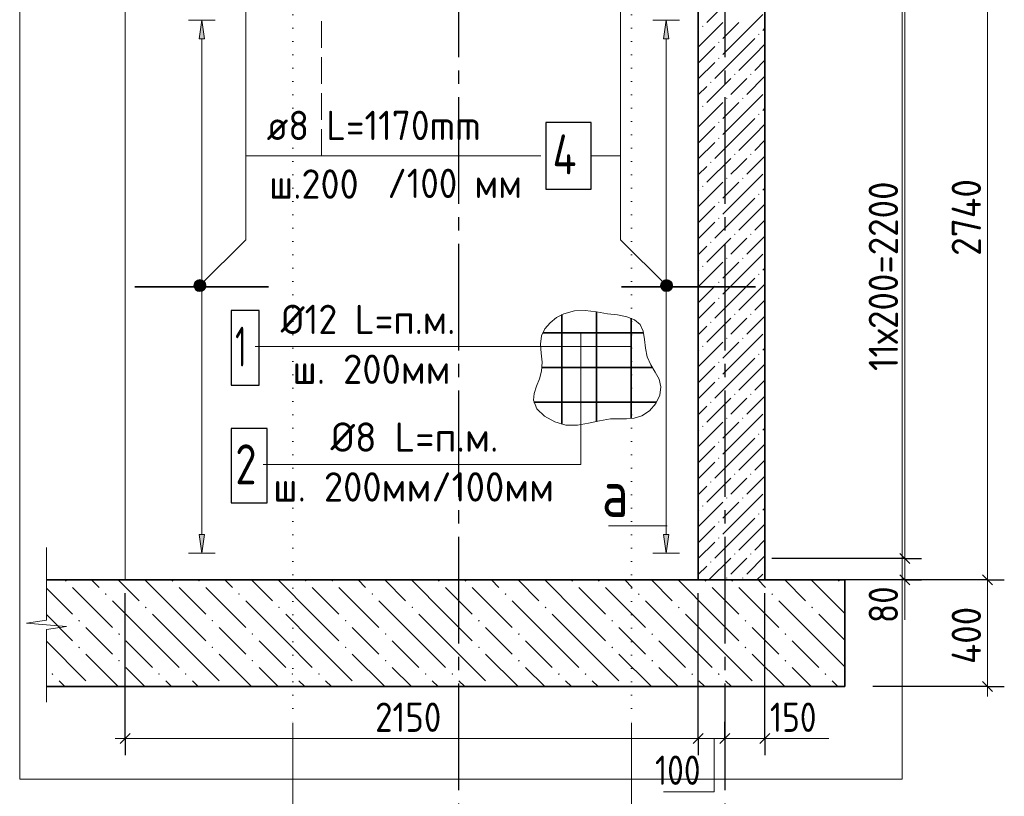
# Model space of a CAD drawing. Header units: millimetres. Extents: x 0 to 50400, y 0 to 35640.
# Tile 5 of 21: x 15826 to 24691, y 6725 to 13719. Entities that reach past the tile are written whole.
import ezdxf

# ---------------------------------------------------------------- set-up
doc = ezdxf.new("R2010")
doc.units = ezdxf.units.MM
for name, pattern in [('______2', [324, 240, -84]), ('______5', [1320, 960, -120, 120, -120]), ('______9', [120, 0, -120])]:
    doc.linetypes.add(name, pattern=pattern)
for name, color, linetype, lineweight in [('Standard', 7, 'Continuous', 25), ('ЖБ Плита Фундамента верхний уровень', 7, 'Continuous', 35), ('ЖБ Стена верхний уровень', 7, 'Continuous', 35), ('Позиционная метка линия выноска', 7, 'Continuous', 13), ('Позиционная метка номер позиции', 7, 'Continuous', 13), ('Примечания', 7, 'Continuous', 13), ('Размерная линия_ общее', 7, 'Continuous', 13), ('Сечения символ', 7, 'Continuous', 25)]:
    doc.layers.add(name, color=color, linetype=linetype, lineweight=lineweight)
doc.layers.add('Оси', color=7, linetype='______5', true_color=0x656565)
doc.layers.add('Стена обрамление П-обр.', color=7, linetype='Continuous', true_color=0xa0a0a0)
doc.layers.add('Размерная выноска', color=7, linetype='Continuous')
doc.styles.add('ISOCPEUR', font='txt')

msp = doc.modelspace()

# ---------------------------------------------------------------- hatches: boundary and pattern name
at = {"layer": 'ЖБ Плита Фундамента верхний уровень', "linetype": 'Continuous', "lineweight": 18, "transparency": 33554687}
for points in [[(16233, 8666.4), (16240.2, 8673.5), (16241.4, 8673.5), (16248.6, 8666.4), (16240.8, 8658.6)], [(17193, 8666.4), (17200.2, 8673.5), (17201.4, 8673.5), (17208.6, 8666.4), (17200.8, 8658.6)], [(17433, 8666.4), (17440.2, 8673.5), (17441.4, 8673.5), (17448.6, 8666.4), (17440.8, 8658.6)], [(18393, 8666.4), (18400.2, 8673.5), (18401.4, 8673.5), (18408.6, 8666.4), (18400.8, 8658.6)], [(18633, 8666.4), (18640.2, 8673.5), (18641.4, 8673.5), (18648.6, 8666.4), (18640.8, 8658.6)], [(19593, 8666.4), (19600.2, 8673.5), (19601.4, 8673.5), (19608.6, 8666.4), (19600.8, 8658.6)], [(19833, 8666.4), (19840.2, 8673.5), (19841.4, 8673.5), (19848.6, 8666.4), (19840.8, 8658.6)], [(20793, 8666.4), (20800.2, 8673.5), (20801.4, 8673.5), (20808.6, 8666.4), (20800.8, 8658.6)], [(21033, 8666.4), (21040.2, 8673.5), (21041.4, 8673.5), (21048.6, 8666.4), (21040.8, 8658.6)], [(21993, 8666.4), (22000.2, 8673.5), (22001.4, 8673.5), (22008.6, 8666.4), (22000.8, 8658.6)], [(22233, 8666.4), (22240.2, 8673.5), (22241.4, 8673.5), (22248.6, 8666.4), (22240.8, 8658.6)], [(23193, 8666.4), (23200.2, 8673.5), (23201.4, 8673.5), (23208.6, 8666.4), (23200.8, 8658.6)], [(16593, 8546.4), (16600.8, 8554.2), (16608.6, 8546.4), (16600.8, 8538.6)], [(17793, 8546.4), (17800.8, 8554.2), (17808.6, 8546.4), (17800.8, 8538.6)], [(18993, 8546.4), (19000.8, 8554.2), (19008.6, 8546.4), (19000.8, 8538.6)], [(20193, 8546.4), (20200.8, 8554.2), (20208.6, 8546.4), (20200.8, 8538.6)], [(21393, 8546.4), (21400.8, 8554.2), (21408.6, 8546.4), (21400.8, 8538.6)], [(22593, 8546.4), (22600.8, 8554.2), (22608.6, 8546.4), (22600.8, 8538.6)], [(16953, 8426.4), (16960.8, 8434.2), (16968.6, 8426.4), (16960.8, 8418.6)], [(18153, 8426.4), (18160.8, 8434.2), (18168.6, 8426.4), (18160.8, 8418.6)], [(19353, 8426.4), (19360.8, 8434.2), (19368.6, 8426.4), (19360.8, 8418.6)], [(20553, 8426.4), (20560.8, 8434.2), (20568.6, 8426.4), (20560.8, 8418.6)], [(21753, 8426.4), (21760.8, 8434.2), (21768.6, 8426.4), (21760.8, 8418.6)], [(22953, 8426.4), (22960.8, 8434.2), (22968.6, 8426.4), (22960.8, 8418.6)], [(16353, 8306.4), (16360.8, 8314.2), (16368.6, 8306.4), (16360.8, 8298.6)], [(17553, 8306.4), (17560.8, 8314.2), (17568.6, 8306.4), (17560.8, 8298.6)], [(18753, 8306.4), (18760.8, 8314.2), (18768.6, 8306.4), (18760.8, 8298.6)], [(19953, 8306.4), (19960.8, 8314.2), (19968.6, 8306.4), (19960.8, 8298.6)], [(21153, 8306.4), (21160.8, 8314.2), (21168.6, 8306.4), (21160.8, 8298.6)], [(22353, 8306.4), (22360.8, 8314.2), (22368.6, 8306.4), (22360.8, 8298.6)], [(16713, 8186.4), (16720.8, 8194.2), (16728.6, 8186.4), (16720.8, 8178.6)], [(17913, 8186.4), (17920.8, 8194.2), (17928.6, 8186.4), (17920.8, 8178.6)], [(19113, 8186.4), (19120.8, 8194.2), (19128.6, 8186.4), (19120.8, 8178.6)], [(20313, 8186.4), (20320.8, 8194.2), (20328.6, 8186.4), (20320.8, 8178.6)], [(21513, 8186.4), (21520.8, 8194.2), (21528.6, 8186.4), (21520.8, 8178.6)], [(22713, 8186.4), (22720.8, 8194.2), (22728.6, 8186.4), (22720.8, 8178.6)], [(16353, 8066.4), (16360.8, 8074.2), (16368.6, 8066.4), (16360.8, 8058.6)], [(17553, 8066.4), (17560.8, 8074.2), (17568.6, 8066.4), (17560.8, 8058.6)], [(18753, 8066.4), (18760.8, 8074.2), (18768.6, 8066.4), (18760.8, 8058.6)], [(19953, 8066.4), (19960.8, 8074.2), (19968.6, 8066.4), (19960.8, 8058.6)], [(21153, 8066.4), (21160.8, 8074.2), (21168.6, 8066.4), (21160.8, 8058.6)], [(22353, 8066.4), (22360.8, 8074.2), (22368.6, 8066.4), (22360.8, 8058.6)], [(16713, 7946.4), (16720.8, 7954.2), (16728.6, 7946.4), (16720.8, 7938.6)], [(17913, 7946.4), (17920.8, 7954.2), (17928.6, 7946.4), (17920.8, 7938.6)], [(19113, 7946.4), (19120.8, 7954.2), (19128.6, 7946.4), (19120.8, 7938.6)], [(20313, 7946.4), (20320.8, 7954.2), (20328.6, 7946.4), (20320.8, 7938.6)], [(21513, 7946.4), (21520.8, 7954.2), (21528.6, 7946.4), (21520.8, 7938.6)], [(22713, 7946.4), (22720.8, 7954.2), (22728.6, 7946.4), (22720.8, 7938.6)], [(16113, 7826.4), (16120.8, 7834.2), (16128.6, 7826.4), (16120.8, 7818.6)], [(17073, 7826.4), (17080.8, 7834.2), (17088.6, 7826.4), (17080.8, 7818.6)], [(17313, 7826.4), (17320.8, 7834.2), (17328.6, 7826.4), (17320.8, 7818.6)], [(18273, 7826.4), (18280.8, 7834.2), (18288.6, 7826.4), (18280.8, 7818.6)], [(18513, 7826.4), (18520.8, 7834.2), (18528.6, 7826.4), (18520.8, 7818.6)], [(19473, 7826.4), (19480.8, 7834.2), (19488.6, 7826.4), (19480.8, 7818.6)], [(19713, 7826.4), (19720.8, 7834.2), (19728.6, 7826.4), (19720.8, 7818.6)], [(20673, 7826.4), (20680.8, 7834.2), (20688.6, 7826.4), (20680.8, 7818.6)], [(20913, 7826.4), (20920.8, 7834.2), (20928.6, 7826.4), (20920.8, 7818.6)], [(21873, 7826.4), (21880.8, 7834.2), (21888.6, 7826.4), (21880.8, 7818.6)], [(22113, 7826.4), (22120.8, 7834.2), (22128.6, 7826.4), (22120.8, 7818.6)], [(23073, 7826.4), (23080.8, 7834.2), (23088.6, 7826.4), (23080.8, 7818.6)], [(16480.2, 7713.5), (16480.8, 7714.2), (16481.4, 7713.5)], [(17680.2, 7713.5), (17680.8, 7714.2), (17681.4, 7713.5)], [(18880.2, 7713.5), (18880.8, 7714.2), (18881.4, 7713.5)], [(20080.2, 7713.5), (20080.8, 7714.2), (20081.4, 7713.5)], [(21280.2, 7713.5), (21280.8, 7714.2), (21281.4, 7713.5)], [(22480.2, 7713.5), (22480.8, 7714.2), (22481.4, 7713.5)]]:
    msp.add_hatch(color=7, dxfattribs=at).paths.add_polyline_path(points, flags=16)
at = {"layer": 'ЖБ Стена верхний уровень', "linetype": 'Continuous', "lineweight": 18, "transparency": 33554687}
for points in [[(21970.8, 13658.4), (21976.8, 13664.4), (21982.8, 13658.4), (21976.8, 13652.4)], [(22474.8, 13586.4), (22480.8, 13592.4), (22486.8, 13586.4), (22480.8, 13580.4)], [(22114.8, 13514.4), (22120.8, 13520.4), (22126.8, 13514.4), (22120.8, 13508.4)], [(22114.8, 13370.4), (22120.8, 13376.4), (22126.8, 13370.4), (22120.8, 13364.4)], [(22258.8, 13226.4), (22264.8, 13232.4), (22270.8, 13226.4), (22264.8, 13220.4)], [(22402.8, 13226.4), (22408.8, 13232.4), (22414.8, 13226.4), (22408.8, 13220.4)], [(22042.8, 13154.4), (22048.8, 13160.4), (22054.8, 13154.4), (22048.8, 13148.4)], [(21970.8, 12938.4), (21976.8, 12944.4), (21982.8, 12938.4), (21976.8, 12932.4)], [(22186.8, 13010.4), (22192.8, 13016.4), (22198.8, 13010.4), (22192.8, 13004.4)], [(22330.8, 13010.4), (22336.8, 13016.4), (22342.8, 13010.4), (22336.8, 13004.4)], [(22474.8, 12866.4), (22480.8, 12872.4), (22486.8, 12866.4), (22480.8, 12860.4)], [(22114.8, 12794.4), (22120.8, 12800.4), (22126.8, 12794.4), (22120.8, 12788.4)], [(22114.8, 12650.4), (22120.8, 12656.4), (22126.8, 12650.4), (22120.8, 12644.4)], [(22258.8, 12506.4), (22264.8, 12512.4), (22270.8, 12506.4), (22264.8, 12500.4)], [(22402.8, 12506.4), (22408.8, 12512.4), (22414.8, 12506.4), (22408.8, 12500.4)], [(22042.8, 12434.4), (22048.8, 12440.4), (22054.8, 12434.4), (22048.8, 12428.4)], [(22186.8, 12290.4), (22192.8, 12296.4), (22198.8, 12290.4), (22192.8, 12284.4)], [(22330.8, 12290.4), (22336.8, 12296.4), (22342.8, 12290.4), (22336.8, 12284.4)], [(21970.8, 12218.4), (21976.8, 12224.4), (21982.8, 12218.4), (21976.8, 12212.4)], [(22474.8, 12146.4), (22480.8, 12152.4), (22486.8, 12146.4), (22480.8, 12140.4)], [(22114.8, 12074.4), (22120.8, 12080.4), (22126.8, 12074.4), (22120.8, 12068.4)], [(22114.8, 11930.4), (22120.8, 11936.4), (22126.8, 11930.4), (22120.8, 11924.4)], [(22258.8, 11786.4), (22264.8, 11792.4), (22270.8, 11786.4), (22264.8, 11780.4)], [(22402.8, 11786.4), (22408.8, 11792.4), (22414.8, 11786.4), (22408.8, 11780.4)], [(22042.8, 11714.4), (22048.8, 11720.4), (22054.8, 11714.4), (22048.8, 11708.4)], [(22186.8, 11570.4), (22192.8, 11576.4), (22198.8, 11570.4), (22192.8, 11564.4)], [(22330.8, 11570.4), (22336.8, 11576.4), (22342.8, 11570.4), (22336.8, 11564.4)], [(21970.8, 11498.4), (21976.8, 11504.4), (21982.8, 11498.4), (21976.8, 11492.4)], [(22114.8, 11354.4), (22120.8, 11360.4), (22126.8, 11354.4), (22120.8, 11348.4)], [(22474.8, 11426.4), (22480.8, 11432.4), (22486.8, 11426.4), (22480.8, 11420.4)], [(22114.8, 11210.4), (22120.8, 11216.4), (22126.8, 11210.4), (22120.8, 11204.4)], [(22042.8, 10994.4), (22048.8, 11000.4), (22054.8, 10994.4), (22048.8, 10988.4)], [(22258.8, 11066.4), (22264.8, 11072.4), (22270.8, 11066.4), (22264.8, 11060.4)], [(22402.8, 11066.4), (22408.8, 11072.4), (22414.8, 11066.4), (22408.8, 11060.4)], [(22186.8, 10850.4), (22192.8, 10856.4), (22198.8, 10850.4), (22192.8, 10844.4)], [(22330.8, 10850.4), (22336.8, 10856.4), (22342.8, 10850.4), (22336.8, 10844.4)], [(21970.8, 10778.4), (21976.8, 10784.4), (21982.8, 10778.4), (21976.8, 10772.4)], [(22114.8, 10634.4), (22120.8, 10640.4), (22126.8, 10634.4), (22120.8, 10628.4)], [(22474.8, 10706.4), (22480.8, 10712.4), (22486.8, 10706.4), (22480.8, 10700.4)], [(22114.8, 10490.4), (22120.8, 10496.4), (22126.8, 10490.4), (22120.8, 10484.4)], [(22258.8, 10346.4), (22264.8, 10352.4), (22270.8, 10346.4), (22264.8, 10340.4)], [(22402.8, 10346.4), (22408.8, 10352.4), (22414.8, 10346.4), (22408.8, 10340.4)], [(22042.8, 10274.4), (22048.8, 10280.4), (22054.8, 10274.4), (22048.8, 10268.4)], [(22186.8, 10130.4), (22192.8, 10136.4), (22198.8, 10130.4), (22192.8, 10124.4)], [(22330.8, 10130.4), (22336.8, 10136.4), (22342.8, 10130.4), (22336.8, 10124.4)], [(21970.8, 10058.4), (21976.8, 10064.4), (21982.8, 10058.4), (21976.8, 10052.4)], [(22474.8, 9986.4), (22480.8, 9992.4), (22486.8, 9986.4), (22480.8, 9980.4)], [(22114.8, 9914.4), (22120.8, 9920.4), (22126.8, 9914.4), (22120.8, 9908.4)], [(22114.8, 9770.4), (22120.8, 9776.4), (22126.8, 9770.4), (22120.8, 9764.4)], [(22258.8, 9626.4), (22264.8, 9632.4), (22270.8, 9626.4), (22264.8, 9620.4)], [(22402.8, 9626.4), (22408.8, 9632.4), (22414.8, 9626.4), (22408.8, 9620.4)], [(22042.8, 9554.4), (22048.8, 9560.4), (22054.8, 9554.4), (22048.8, 9548.4)], [(22186.8, 9410.4), (22192.8, 9416.4), (22198.8, 9410.4), (22192.8, 9404.4)], [(22330.8, 9410.4), (22336.8, 9416.4), (22342.8, 9410.4), (22336.8, 9404.4)], [(21970.8, 9338.4), (21976.8, 9344.4), (21982.8, 9338.4), (21976.8, 9332.4)], [(22474.8, 9266.4), (22480.8, 9272.4), (22486.8, 9266.4), (22480.8, 9260.4)], [(22114.8, 9194.4), (22120.8, 9200.4), (22126.8, 9194.4), (22120.8, 9188.4)], [(22114.8, 9050.4), (22120.8, 9056.4), (22126.8, 9050.4), (22120.8, 9044.4)], [(22258.8, 8906.4), (22264.8, 8912.4), (22270.8, 8906.4), (22264.8, 8900.4)], [(22402.8, 8906.4), (22408.8, 8912.4), (22414.8, 8906.4), (22408.8, 8900.4)], [(22042.8, 8834.4), (22048.8, 8840.4), (22054.8, 8834.4), (22048.8, 8828.4)], [(22186.8, 8690.4), (22192.8, 8696.4), (22198.8, 8690.4), (22192.8, 8684.4)], [(22330.8, 8690.4), (22336.8, 8696.4), (22342.8, 8690.4), (22336.8, 8684.4)]]:
    msp.add_hatch(color=7, dxfattribs=at).paths.add_polyline_path(points, flags=16)
at = {"layer": 'Позиционная метка линия выноска', "linetype": 'Continuous', "lineweight": 13, "transparency": 33554687}
for points in [[(17486.4, 11285.7), (17410, 11362), (17396.2, 11337.6)], [(17500.1, 11310.1), (17434.4, 11375.8), (17410, 11362)], [(17500.1, 11310.1), (17410, 11362), (17486.4, 11285.7)], [(17500.1, 11337.6), (17461.9, 11375.8), (17434.4, 11375.8)], [(17500.1, 11337.6), (17434.4, 11375.8), (17500.1, 11310.1)], [(17461.9, 11375.8), (17500.1, 11337.6), (17486.4, 11362)], [(21599.1, 11337.6), (21637.3, 11375.8), (21612.8, 11362)], [(21637.3, 11375.8), (21599.1, 11337.6), (21599.1, 11310.1)], [(21637.3, 11375.8), (21599.1, 11310.1), (21664.8, 11375.8)], [(21664.8, 11375.8), (21599.1, 11310.1), (21612.8, 11285.7)], [(21664.8, 11375.8), (21612.8, 11285.7), (21689.2, 11362)], [(21689.2, 11362), (21612.8, 11285.7), (21637.3, 11271.9)], [(21689.2, 11362), (21637.3, 11271.9), (21702.9, 11337.6)], [(17486.4, 11285.7), (17396.2, 11337.6), (17461.9, 11271.9)], [(17461.9, 11271.9), (17396.2, 11337.6), (17396.2, 11310.1)], [(17461.9, 11271.9), (17396.2, 11310.1), (17434.4, 11271.9)], [(17434.4, 11271.9), (17396.2, 11310.1), (17410, 11285.7)], [(21702.9, 11337.6), (21637.3, 11271.9), (21664.8, 11271.9)], [(21702.9, 11337.6), (21664.8, 11271.9), (21702.9, 11310.1)], [(21702.9, 11310.1), (21664.8, 11271.9), (21689.2, 11285.7)]]:
    msp.add_hatch(color=7, dxfattribs=at).paths.add_polyline_path(points)
at = {"layer": 'Стена обрамление П-обр.', "linetype": 'Continuous', "lineweight": 13, "transparency": 33554687}
for points in [[(17488.7, 13545.5), (17464.7, 13713.5), (17440.7, 13545.5)], [(21670.9, 13545.5), (21646.9, 13713.5), (21622.9, 13545.5)]]:
    msp.add_hatch(color=7, dxfattribs=at).paths.add_polyline_path(points)
for points in [[(17488.7, 9081.5), (17464.7, 8913.5), (17440.7, 9081.5)], [(21670.9, 9081.5), (21646.9, 8913.5), (21622.9, 9081.5)]]:
    msp.add_hatch(color=7, dxfattribs=at).paths.add_polyline_path(points, flags=16)

# ---------------------------------------------------------------- linework, layer by layer
at = {"layer": 'Standard', "color": 7, "linetype": 'Continuous', "lineweight": 13, "transparency": 33554687}
for p, q in [((23794.2, 14145.5), (23794.2, 8865.5)), ((16066, 8965.2), (16066, 8311)), ((23794.2, 8865.5), (23794.2, 8673.5)), ((23794.2, 8673.5), (23794.2, 8583.5)), ((16066, 8311), (15886, 8283.1)), ((15886, 8283.1), (16246, 8255.3)), ((16246, 8255.3), (16066, 8227.5)), ((16066, 8227.5), (16066, 7573.2)), ((16066, 7573.2), (16066, 7573.2)), ((16775.9, 7245.5), (16685.9, 7245.5)), ((21935.9, 7245.5), (22175.9, 7245.5)), ((22175.9, 7245.5), (22535.9, 7245.5)), ((22535.9, 7245.5), (22625.9, 7245.5))]:
    msp.add_line(p, q, dxfattribs=at)
at = {"layer": 'Standard', "color": 7, "linetype": 'Continuous', "lineweight": -3, "transparency": 33554687}
for p, q in [((23794.2, 8865.5), (23644.2, 8865.5)), ((23794.2, 8865.5), (23944.2, 8865.5)), ((23794.2, 8673.5), (23644.2, 8673.5)), ((23794.2, 8673.5), (23944.2, 8673.5)), ((16775.9, 7245.5), (16775.9, 8553.5)), ((16775.9, 7245.5), (16775.9, 7395.5)), ((21935.9, 7245.5), (21935.9, 7395.5)), ((22175.9, 7245.5), (22175.9, 7395.5)), ((22535.9, 7245.5), (22535.9, 7395.5)), ((16775.9, 7245.5), (16775.9, 7095.5)), ((21935.9, 7245.5), (21935.9, 7095.5)), ((22175.9, 7245.5), (22175.9, 7095.5)), ((22175.9, 7245.5), (22175.9, 7121.1)), ((22535.9, 7245.5), (22535.9, 7095.5))]:
    msp.add_line(p, q, dxfattribs=at)
at = {"layer": 'Standard', "color": 7, "linetype": 'Continuous', "lineweight": 25, "transparency": 33554687}
for p, q in [((23749.2, 8910.5), (23839.2, 8820.5)), ((23749.2, 8718.5), (23839.2, 8628.5)), ((16730.9, 7200.5), (16820.9, 7290.5)), ((21890.9, 7200.5), (21980.9, 7290.5)), ((22130.9, 7200.5), (22220.9, 7290.5)), ((22490.9, 7200.5), (22580.9, 7290.5))]:
    msp.add_line(p, q, dxfattribs=at)
at = {"layer": 'Standard', "color": 254, "linetype": 'Continuous', "lineweight": 13, "true_color": 0xc4c4ff, "transparency": 33554687}
msp.add_lwpolyline([(15826, 6881.1), (23772.4, 6881.1), (23772.4, 17221.1), (15826, 17221.1), (15826, 6881.1)], dxfattribs=at)
at = {"layer": 'Standard', "color": 7, "linetype": 'Continuous', "lineweight": -3, "transparency": 33554687}
for points in [[(23794.2, 8865.5), (23773.8, 8865.5), (23773.8, 8865.5), (22599, 8865.5)], [(23794.2, 8673.5), (23773.8, 8673.5), (23773.8, 8673.5), (23015.7, 8673.5)], [(21935.9, 7245.5), (21935.9, 7265.9), (21935.9, 7265.9), (21935.9, 8553.5)], [(22535.9, 7245.5), (22535.9, 7265.9), (22535.9, 7265.9), (22535.9, 8553.5)]]:
    msp.add_lwpolyline(points, dxfattribs=at)
at = {"layer": 'Standard', "color": 7, "linetype": 'Continuous', "lineweight": 13, "transparency": 33554687}
msp.add_lwpolyline([(16775.9, 7245.5), (19141.2, 7245.5), (19141.2, 7245.5), (21935.9, 7245.5)], dxfattribs=at)
at = {"layer": 'ЖБ Плита Фундамента верхний уровень', "color": 7, "linetype": 'Continuous', "lineweight": 35, "transparency": 33554687}
for p, q in [((21935.9, 8673.5), (16066, 8673.5)), ((22535.9, 8673.5), (21935.9, 8673.5)), ((23255.9, 8673.5), (22535.9, 8673.5)), ((23255.9, 7713.5), (23255.9, 8673.5)), ((16066, 7713.5), (23255.9, 7713.5))]:
    msp.add_line(p, q, dxfattribs=at)
at = {"layer": 'ЖБ Плита Фундамента верхний уровень', "color": 252, "linetype": 'Continuous', "lineweight": 18, "true_color": 0x8f8f8f, "transparency": 33554687}
for p, q in [((16066, 8601.2), (16300.8, 8366.4)), ((16300.8, 8606.4), (16660.8, 8246.4)), ((16473.7, 8673.5), (16540.8, 8606.4)), ((16713.7, 8673.5), (16900.8, 8486.4)), ((17260.8, 8366.4), (16953.7, 8673.5)), ((17260.8, 8606.4), (17500.8, 8366.4)), ((17500.8, 8606.4), (17860.8, 8246.4)), ((17673.7, 8673.5), (17740.8, 8606.4)), ((17913.7, 8673.5), (18100.8, 8486.4)), ((18460.8, 8366.4), (18153.7, 8673.5)), ((18460.8, 8606.4), (18700.8, 8366.4)), ((18700.8, 8606.4), (19060.8, 8246.4)), ((18873.7, 8673.5), (18940.8, 8606.4)), ((19113.7, 8673.5), (19300.8, 8486.4)), ((19660.8, 8366.4), (19353.7, 8673.5)), ((19660.8, 8606.4), (19900.8, 8366.4)), ((19900.8, 8606.4), (20260.8, 8246.4)), ((20073.7, 8673.5), (20140.8, 8606.4)), ((20313.7, 8673.5), (20500.8, 8486.4)), ((20860.8, 8366.4), (20553.7, 8673.5)), ((20860.8, 8606.4), (21100.8, 8366.4)), ((21100.8, 8606.4), (21460.8, 8246.4)), ((21273.7, 8673.5), (21340.8, 8606.4)), ((21513.7, 8673.5), (21700.8, 8486.4)), ((22060.8, 8366.4), (21753.7, 8673.5)), ((22060.8, 8606.4), (22300.8, 8366.4)), ((22300.8, 8606.4), (22660.8, 8246.4)), ((22473.7, 8673.5), (22540.8, 8606.4)), ((22713.7, 8673.5), (22900.8, 8486.4)), ((23255.9, 8371.3), (22953.7, 8673.5)), ((17020.8, 8126.4), (16660.8, 8486.4)), ((18220.8, 8126.4), (17860.8, 8486.4)), ((19420.8, 8126.4), (19060.8, 8486.4)), ((20620.8, 8126.4), (20260.8, 8486.4)), ((21820.8, 8126.4), (21460.8, 8486.4)), ((23020.8, 8126.4), (22660.8, 8486.4)), ((16066, 8361.2), (16300.8, 8126.4)), ((17020.8, 8366.4), (17260.8, 8126.4)), ((17260.8, 8366.4), (17500.8, 8126.4)), ((18220.8, 8366.4), (18460.8, 8126.4)), ((18460.8, 8366.4), (18700.8, 8126.4)), ((19420.8, 8366.4), (19660.8, 8126.4)), ((19660.8, 8366.4), (19900.8, 8126.4)), ((20620.8, 8366.4), (20860.8, 8126.4)), ((20860.8, 8366.4), (21100.8, 8126.4)), ((21820.8, 8366.4), (22060.8, 8126.4)), ((22060.8, 8366.4), (22300.8, 8126.4)), ((23020.8, 8366.4), (23255.9, 8131.3)), ((16540.8, 8126.4), (16420.8, 8246.4)), ((17740.8, 8126.4), (17620.8, 8246.4)), ((18940.8, 8126.4), (18820.8, 8246.4)), ((20140.8, 8126.4), (20020.8, 8246.4)), ((21340.8, 8126.4), (21220.8, 8246.4)), ((22540.8, 8126.4), (22420.8, 8246.4)), ((16066, 8121.2), (16420.8, 7766.4)), ((16660.8, 8006.4), (16540.8, 8126.4)), ((16780.8, 8126.4), (17020.8, 7886.4)), ((17020.8, 8126.4), (17260.8, 7886.4)), ((17260.8, 8126.4), (17620.8, 7766.4)), ((17860.8, 8006.4), (17740.8, 8126.4)), ((17980.8, 8126.4), (18220.8, 7886.4)), ((18220.8, 8126.4), (18460.8, 7886.4)), ((18460.8, 8126.4), (18820.8, 7766.4)), ((19060.8, 8006.4), (18940.8, 8126.4)), ((19180.8, 8126.4), (19420.8, 7886.4)), ((19420.8, 8126.4), (19660.8, 7886.4)), ((19660.8, 8126.4), (20020.8, 7766.4)), ((20260.8, 8006.4), (20140.8, 8126.4)), ((20380.8, 8126.4), (20620.8, 7886.4)), ((20620.8, 8126.4), (20860.8, 7886.4)), ((20860.8, 8126.4), (21220.8, 7766.4)), ((21460.8, 8006.4), (21340.8, 8126.4)), ((21580.8, 8126.4), (21820.8, 7886.4)), ((21820.8, 8126.4), (22060.8, 7886.4)), ((22060.8, 8126.4), (22420.8, 7766.4)), ((22660.8, 8006.4), (22540.8, 8126.4)), ((22780.8, 8126.4), (23020.8, 7886.4)), ((23020.8, 8126.4), (23255.9, 7891.3)), ((16420.8, 8006.4), (16713.7, 7713.5)), ((17620.8, 8006.4), (17913.7, 7713.5)), ((18820.8, 8006.4), (19113.7, 7713.5)), ((20020.8, 8006.4), (20313.7, 7713.5)), ((21220.8, 8006.4), (21513.7, 7713.5)), ((22420.8, 8006.4), (22713.7, 7713.5)), ((16780.8, 7886.4), (16953.7, 7713.5)), ((17980.8, 7886.4), (18153.7, 7713.5)), ((19180.8, 7886.4), (19353.7, 7713.5)), ((20380.8, 7886.4), (20553.7, 7713.5)), ((21580.8, 7886.4), (21753.7, 7713.5)), ((22780.8, 7886.4), (22953.7, 7713.5)), ((16180.8, 7766.4), (16233.7, 7713.5)), ((17193.7, 7713.5), (17140.8, 7766.4)), ((17380.8, 7766.4), (17433.7, 7713.5)), ((18393.7, 7713.5), (18340.8, 7766.4)), ((18580.8, 7766.4), (18633.7, 7713.5)), ((19593.7, 7713.5), (19540.8, 7766.4)), ((19780.8, 7766.4), (19833.7, 7713.5)), ((20793.7, 7713.5), (20740.8, 7766.4)), ((20980.8, 7766.4), (21033.7, 7713.5)), ((21993.7, 7713.5), (21940.8, 7766.4)), ((22180.8, 7766.4), (22233.7, 7713.5)), ((23193.7, 7713.5), (23140.8, 7766.4))]:
    msp.add_line(p, q, dxfattribs=at)
at = {"layer": 'ЖБ Стена верхний уровень', "color": 7, "linetype": 'Continuous', "lineweight": 18, "transparency": 33554687}
msp.add_line((16775.9, 8673.5), (16775.9, 15249.5), dxfattribs=at)
at = {"layer": 'ЖБ Стена верхний уровень', "color": 7, "linetype": 'Continuous', "lineweight": 35, "transparency": 33554687}
for p, q in [((21935.9, 15249.5), (21935.9, 8673.5)), ((22535.9, 8673.5), (22535.9, 15249.5)), ((21935.9, 8673.5), (22535.9, 8673.5))]:
    msp.add_line(p, q, dxfattribs=at)
at = {"layer": 'ЖБ Стена верхний уровень', "color": 251, "linetype": 'Continuous', "lineweight": 18, "true_color": 0x494949, "transparency": 33554687}
for p, q in [((22228.8, 13910.4), (22012.8, 13694.4)), ((22300.8, 13550.4), (22516.8, 13766.4)), ((22156.8, 13694.4), (21940.8, 13478.4)), ((22300.8, 13694.4), (22156.8, 13550.4)), ((21935.9, 13617.5), (21940.8, 13622.4)), ((22535.9, 13641.5), (22516.8, 13622.4)), ((22012.8, 13406.4), (22084.8, 13478.4)), ((22300.8, 13550.4), (22156.8, 13406.4)), ((22444.8, 13550.4), (22300.8, 13406.4)), ((22444.8, 13406.4), (22535.9, 13497.5)), ((21940.8, 13334.4), (22012.8, 13406.4)), ((22300.8, 13406.4), (22084.8, 13190.4)), ((22444.8, 13406.4), (22300.8, 13262.4)), ((22084.8, 13334.4), (21935.9, 13185.5)), ((22535.9, 13353.5), (22444.8, 13262.4)), ((22535.9, 13209.5), (22372.8, 13046.4)), ((22228.8, 13190.4), (22012.8, 12974.4)), ((22300.8, 13118.4), (22372.8, 13190.4)), ((22012.8, 13118.4), (21935.9, 13041.5)), ((22228.8, 13046.4), (22300.8, 13118.4)), ((22300.8, 12830.4), (22516.8, 13046.4)), ((22156.8, 12974.4), (21940.8, 12758.4)), ((22300.8, 12974.4), (22156.8, 12830.4)), ((21935.9, 12897.5), (21940.8, 12902.4)), ((22535.9, 12921.5), (22516.8, 12902.4)), ((22300.8, 12830.4), (22156.8, 12686.4)), ((22444.8, 12830.4), (22300.8, 12686.4)), ((22444.8, 12686.4), (22535.9, 12777.5)), ((21940.8, 12614.4), (22012.8, 12686.4)), ((22012.8, 12686.4), (22084.8, 12758.4)), ((22300.8, 12686.4), (22084.8, 12470.4)), ((22444.8, 12686.4), (22300.8, 12542.4)), ((22084.8, 12614.4), (21935.9, 12465.5)), ((22535.9, 12633.5), (22444.8, 12542.4)), ((22228.8, 12470.4), (22012.8, 12254.4)), ((22300.8, 12398.4), (22372.8, 12470.4)), ((22535.9, 12489.5), (22372.8, 12326.4)), ((22012.8, 12398.4), (21935.9, 12321.5)), ((22228.8, 12326.4), (22300.8, 12398.4)), ((22300.8, 12110.4), (22516.8, 12326.4)), ((22156.8, 12254.4), (21940.8, 12038.4)), ((22300.8, 12254.4), (22156.8, 12110.4)), ((21935.9, 12177.5), (21940.8, 12182.4)), ((22535.9, 12201.5), (22516.8, 12182.4)), ((22300.8, 12110.4), (22156.8, 11966.4)), ((22444.8, 12110.4), (22300.8, 11966.4)), ((22444.8, 11966.4), (22535.9, 12057.5)), ((22012.8, 11966.4), (22084.8, 12038.4)), ((22084.8, 11894.4), (21935.9, 11745.5)), ((21940.8, 11894.4), (22012.8, 11966.4)), ((22300.8, 11966.4), (22084.8, 11750.4)), ((22444.8, 11966.4), (22300.8, 11822.4)), ((22535.9, 11913.5), (22444.8, 11822.4)), ((22228.8, 11750.4), (22012.8, 11534.4)), ((22300.8, 11678.4), (22372.8, 11750.4)), ((22535.9, 11769.5), (22372.8, 11606.4)), ((22012.8, 11678.4), (21935.9, 11601.5)), ((22228.8, 11606.4), (22300.8, 11678.4)), ((22156.8, 11534.4), (21940.8, 11318.4)), ((22300.8, 11534.4), (22156.8, 11390.4)), ((22300.8, 11390.4), (22516.8, 11606.4)), ((21935.9, 11457.5), (21940.8, 11462.4)), ((22535.9, 11481.5), (22516.8, 11462.4)), ((22300.8, 11390.4), (22156.8, 11246.4)), ((22444.8, 11390.4), (22300.8, 11246.4)), ((22012.8, 11246.4), (22084.8, 11318.4)), ((22444.8, 11246.4), (22535.9, 11337.5)), ((22084.8, 11174.4), (21935.9, 11025.5)), ((21940.8, 11174.4), (22012.8, 11246.4)), ((22300.8, 11246.4), (22084.8, 11030.4)), ((22444.8, 11246.4), (22300.8, 11102.4)), ((22535.9, 11193.5), (22444.8, 11102.4)), ((22228.8, 11030.4), (22012.8, 10814.4)), ((22300.8, 10958.4), (22372.8, 11030.4)), ((22535.9, 11049.5), (22372.8, 10886.4)), ((22012.8, 10958.4), (21935.9, 10881.5)), ((22228.8, 10886.4), (22300.8, 10958.4)), ((22300.8, 10670.4), (22516.8, 10886.4)), ((21935.9, 10737.5), (21940.8, 10742.4)), ((22156.8, 10814.4), (21940.8, 10598.4)), ((22300.8, 10814.4), (22156.8, 10670.4)), ((22535.9, 10761.5), (22516.8, 10742.4)), ((22300.8, 10670.4), (22156.8, 10526.4)), ((22444.8, 10670.4), (22300.8, 10526.4)), ((22012.8, 10526.4), (22084.8, 10598.4)), ((22444.8, 10526.4), (22535.9, 10617.5)), ((21940.8, 10454.4), (22012.8, 10526.4)), ((22300.8, 10526.4), (22084.8, 10310.4)), ((22444.8, 10526.4), (22300.8, 10382.4)), ((22535.9, 10473.5), (22444.8, 10382.4)), ((22084.8, 10454.4), (21935.9, 10305.5)), ((22228.8, 10310.4), (22012.8, 10094.4)), ((22300.8, 10238.4), (22372.8, 10310.4)), ((22535.9, 10329.5), (22372.8, 10166.4)), ((22012.8, 10238.4), (21935.9, 10161.5)), ((22228.8, 10166.4), (22300.8, 10238.4)), ((22300.8, 9950.4), (22516.8, 10166.4)), ((21935.9, 10017.5), (21940.8, 10022.4)), ((22156.8, 10094.4), (21940.8, 9878.4)), ((22300.8, 10094.4), (22156.8, 9950.4)), ((22535.9, 10041.5), (22516.8, 10022.4)), ((22300.8, 9950.4), (22156.8, 9806.4)), ((22444.8, 9950.4), (22300.8, 9806.4)), ((22012.8, 9806.4), (22084.8, 9878.4)), ((22444.8, 9806.4), (22535.9, 9897.5)), ((21940.8, 9734.4), (22012.8, 9806.4)), ((22300.8, 9806.4), (22084.8, 9590.4)), ((22444.8, 9806.4), (22300.8, 9662.4)), ((22535.9, 9753.5), (22444.8, 9662.4)), ((22084.8, 9734.4), (21935.9, 9585.5)), ((22228.8, 9590.4), (22012.8, 9374.4)), ((22300.8, 9518.4), (22372.8, 9590.4)), ((22535.9, 9609.5), (22372.8, 9446.4)), ((22012.8, 9518.4), (21935.9, 9441.5)), ((22228.8, 9446.4), (22300.8, 9518.4)), ((22300.8, 9230.4), (22516.8, 9446.4)), ((22156.8, 9374.4), (21940.8, 9158.4)), ((22300.8, 9374.4), (22156.8, 9230.4)), ((22535.9, 9321.5), (22516.8, 9302.4)), ((21935.9, 9297.5), (21940.8, 9302.4)), ((22300.8, 9230.4), (22156.8, 9086.4)), ((22444.8, 9230.4), (22300.8, 9086.4)), ((22012.8, 9086.4), (22084.8, 9158.4)), ((22444.8, 9086.4), (22535.9, 9177.5)), ((21940.8, 9014.4), (22012.8, 9086.4)), ((22300.8, 9086.4), (22084.8, 8870.4)), ((22444.8, 9086.4), (22300.8, 8942.4)), ((22084.8, 9014.4), (21935.9, 8865.5)), ((22535.9, 9033.5), (22444.8, 8942.4)), ((22228.8, 8870.4), (22032, 8673.5)), ((22300.8, 8798.4), (22372.8, 8870.4)), ((22535.9, 8889.5), (22372.8, 8726.4)), ((22012.8, 8798.4), (21935.9, 8721.5)), ((22228.8, 8726.4), (22300.8, 8798.4)), ((22464, 8673.5), (22516.8, 8726.4))]:
    msp.add_line(p, q, dxfattribs=at)
at = {"layer": 'Оси', "color": 8, "linetype": '______5', "lineweight": -3, "transparency": 33554687}
for p, q in [((19775.9, 16981.1), (19775.9, 6071.4)), ((22175.9, 16981.1), (22175.9, 6071.4))]:
    msp.add_line(p, q, dxfattribs=at)
at = {"layer": 'Позиционная метка линия выноска', "color": 7, "linetype": 'Continuous', "lineweight": 13, "transparency": 33554687}
for p, q in [((17410, 11362), (17410, 11362)), ((17486.4, 11362), (17486.4, 11362)), ((21612.8, 11362), (21612.8, 11362)), ((21689.2, 11362), (21689.2, 11362)), ((17410, 11285.7), (17410, 11285.7)), ((17486.4, 11285.7), (17486.4, 11285.7)), ((21612.8, 11285.7), (21612.8, 11285.7)), ((21689.2, 11285.7), (21689.2, 11285.7)), ((21127.5, 9160), (21655.5, 9160))]:
    msp.add_line(p, q, dxfattribs=at)
for points in [[(17862.2, 12494), (17862.2, 14254.8), (17452.3, 14664.7)], [(21237, 12494), (21237, 14254.8), (21646.9, 14664.7)], [(20517.6, 12494), (17862.2, 12494), (17862.2, 11737.8), (17448.2, 11323.9)], [(20971.1, 12494), (21237, 12494), (21237, 11737.8), (21651, 11323.9)]]:
    msp.add_lwpolyline(points, dxfattribs=at)
for centre in [(17448.2, 11323.9), (21651, 11323.9)]:
    msp.add_circle(centre, 54, dxfattribs=at)
at = {"layer": 'Позиционная метка номер позиции', "color": 7, "linetype": 'Continuous', "lineweight": 35, "transparency": 33554687}
for p, q in [((21019.6, 11088.9), (21019.6, 10101.6)), ((20706.7, 11063.3), (20706.7, 10076.2)), ((21332.4, 11031), (21332.4, 10127.2)), ((20535.5, 10899.7), (21441.4, 10899.7)), ((20529.6, 10586.8), (21523.9, 10586.8)), ((20454.5, 10273.9), (21560.5, 10273.9))]:
    msp.add_line(p, q, dxfattribs=at)
at = {"layer": 'Позиционная метка номер позиции', "color": 7, "linetype": 'Continuous', "lineweight": 25, "transparency": 33554687}
for points in [[(17730.9, 10426.8), (17982.9, 10426.8), (17982.9, 11098.8), (17730.9, 11098.8), (17730.9, 10426.8)], [(17730.9, 9366.8), (18054.9, 9366.8), (18054.9, 10038.8), (17730.9, 10038.8), (17730.9, 9366.8)]]:
    msp.add_lwpolyline(points, dxfattribs=at)
at = {"layer": 'Позиционная метка номер позиции', "color": 7, "linetype": '______2', "lineweight": 13, "transparency": 33554687}
msp.add_lwpolyline([(21118.7, 11071.2), (21018, 11089.1), (20918.1, 11099.9), (20820, 11096.3), (20724.5, 11071.2), (20659.2, 11036.8), (20600.8, 10990.4), (20554.5, 10934.6), (20525.4, 10872), (20516.2, 10795.9), (20522.2, 10716.1), (20529.8, 10634.6), (20525.4, 10552.9), (20505.5, 10484.6), (20478.7, 10418), (20456.8, 10353.5), (20451.3, 10291.7), (20483.5, 10213.9), (20552.4, 10147.2), (20643.6, 10097), (20742.5, 10068.9), (20847.8, 10066.5), (20948, 10084.1), (21046.4, 10107.9), (21146.2, 10124), (21217.4, 10125.6), (21289.2, 10125), (21359.6, 10130.6), (21427.2, 10150.5), (21496.2, 10196.3), (21552.5, 10261.4), (21589.4, 10336.8), (21600, 10413.7), (21582.8, 10481.4), (21548.5, 10546.3), (21509.1, 10612.2), (21476.6, 10682.9), (21459.4, 10760.4), (21450.3, 10839.4), (21438.5, 10912.6), (21413, 10972.9), (21363, 11016.6), (21292.8, 11043.9), (21209.1, 11060.3), (21118.7, 11071.2)], dxfattribs=at)
at = {"layer": 'Позиционная метка номер позиции', "color": 7, "linetype": 'Continuous', "lineweight": 13, "transparency": 33554687}
for points in [[(18018.9, 9714.8), (20878.4, 9714.8), (20878.4, 10899.7)], [(17946.9, 10774.8), (19659.2, 10774.8), (21332.4, 10774.8)]]:
    msp.add_lwpolyline(points, dxfattribs=at)
at = {"layer": 'Примечания', "color": 7, "linetype": '______2', "lineweight": 13, "transparency": 33554687}
msp.add_line((18542.4, 12494), (18542.4, 15629.5), dxfattribs=at)
at = {"layer": 'Размерная выноска', "color": 251, "linetype": 'Continuous', "lineweight": 13, "true_color": 0x656565, "transparency": 33554687}
msp.add_line((23794.2, 8673.5), (23794.2, 8313.5), dxfattribs=at)
at = {"layer": 'Размерная выноска', "color": 7, "linetype": 'Continuous', "lineweight": 13, "transparency": 33554687}
for p, q in [((22079.9, 7245.5), (22079.9, 6765.5)), ((22535.9, 7245.5), (23111.9, 7245.5)), ((22079.9, 6765.5), (21624, 6765.5))]:
    msp.add_line(p, q, dxfattribs=at)
at = {"layer": 'Размерная линия_ общее', "color": 7, "linetype": 'Continuous', "lineweight": 13, "transparency": 33554687}
for p, q in [((24541.3, 15249.5), (24541.3, 8673.5)), ((24541.3, 8673.5), (24541.3, 7713.5)), ((24541.3, 7713.5), (24541.3, 7623.5))]:
    msp.add_line(p, q, dxfattribs=at)
at = {"layer": 'Размерная линия_ общее', "color": 7, "linetype": 'Continuous', "lineweight": 25, "transparency": 33554687}
for p, q in [((24496.3, 8718.5), (24586.3, 8628.5)), ((24496.3, 7758.5), (24586.3, 7668.5))]:
    msp.add_line(p, q, dxfattribs=at)
at = {"layer": 'Размерная линия_ общее', "color": 7, "linetype": 'Continuous', "lineweight": -3, "transparency": 33554687}
for p, q in [((24541.3, 8673.5), (24391.3, 8673.5)), ((24541.3, 8673.5), (24691.3, 8673.5)), ((24541.3, 7713.5), (23508.8, 7713.5)), ((24541.3, 7713.5), (24391.3, 7713.5)), ((24541.3, 7713.5), (24691.3, 7713.5))]:
    msp.add_line(p, q, dxfattribs=at)
msp.add_lwpolyline([(24541.3, 8673.5), (24520.9, 8673.5), (24520.9, 8673.5), (23508.8, 8673.5)], dxfattribs=at)
at = {"layer": 'Сечения символ', "color": 7, "linetype": '______9', "lineweight": 13, "transparency": 33554687}
for p, q in [((18285.3, 15564.1), (18285.3, 7385.7)), ((21333.3, 15564.1), (21333.3, 7385.7))]:
    msp.add_line(p, q, dxfattribs=at)
at = {"layer": 'Сечения символ', "color": 7, "linetype": 'Continuous', "lineweight": 13, "transparency": 33554687}
for points in [[(18285.3, 7385.7), (18285.3, 5525), (17051.7, 5525)], [(21333.3, 7385.7), (21333.3, 5525), (20625.3, 5525)]]:
    msp.add_lwpolyline(points, dxfattribs=at)
at = {"layer": 'Стена обрамление П-обр.', "color": 251, "linetype": 'Continuous', "lineweight": 13, "true_color": 0x494949, "transparency": 33554687}
for p, q in [((17464.7, 13713.5), (17344.7, 13713.5)), ((17464.7, 13713.5), (17440.7, 13545.5)), ((17488.7, 13545.5), (17464.7, 13713.5)), ((17464.7, 13713.5), (17584.7, 13713.5)), ((17464.7, 13713.5), (17464.7, 13713.5)), ((21646.9, 13713.5), (21526.9, 13713.5)), ((21646.9, 13713.5), (21622.9, 13545.5)), ((21670.9, 13545.5), (21646.9, 13713.5)), ((21646.9, 13713.5), (21766.9, 13713.5)), ((21646.9, 13713.5), (21646.9, 13713.5)), ((17440.7, 13545.5), (17488.7, 13545.5)), ((17464.7, 9081.5), (17464.7, 13545.5)), ((21622.9, 13545.5), (21670.9, 13545.5)), ((21646.9, 9081.5), (21646.9, 13545.5)), ((17464.7, 8913.5), (17440.7, 9081.5)), ((17440.7, 9081.5), (17488.7, 9081.5)), ((17488.7, 9081.5), (17464.7, 8913.5)), ((21646.9, 8913.5), (21622.9, 9081.5)), ((21622.9, 9081.5), (21670.9, 9081.5)), ((21670.9, 9081.5), (21646.9, 8913.5)), ((17464.7, 8913.5), (17344.7, 8913.5)), ((17464.7, 8913.5), (17584.7, 8913.5)), ((17464.7, 8913.5), (17464.7, 8913.5)), ((21646.9, 8913.5), (21526.9, 8913.5)), ((21646.9, 8913.5), (21766.9, 8913.5)), ((21646.9, 8913.5), (21646.9, 8913.5))]:
    msp.add_line(p, q, dxfattribs=at)
at = {"layer": 'Стена обрамление П-обр.', "color": 7, "linetype": 'Continuous', "lineweight": 35, "transparency": 33554687}
for p, q in [((16862.4, 11313.5), (18067.1, 11313.5)), ((22449.6, 11313.5), (21244.8, 11313.5))]:
    msp.add_line(p, q, dxfattribs=at)
at = {"layer": 'Стена обрамление П-обр.', "color": 7, "linetype": 'Continuous', "lineweight": 25, "transparency": 33554687}
msp.add_lwpolyline([(20563.1, 12194), (20971.1, 12194), (20971.1, 12794), (20563.1, 12794), (20563.1, 12194)], dxfattribs=at)

# ---------------------------------------------------------------- texts
at = {"layer": 'Standard', "color": 7, "linetype": 'Continuous', "lineweight": 25, "transparency": 33554687, "char_height": 264, "attachment_point": 7, "rotation": 90, "style": 'ISOCPEUR'}
for s, insert, width in [('\\W0.92;11х200=2200', (23734.2, 10555.1), 2047.757), ('\\W0.87;80', (23734.2, 8285.3), 484.718)]:
    msp.add_mtext(s, dxfattribs=dict(at, insert=insert, width=width))
at = {"layer": 'Standard', "color": 7, "linetype": 'Continuous', "lineweight": 25, "transparency": 33554687, "char_height": 264, "attachment_point": 7, "style": 'ISOCPEUR'}
for s, insert, width in [('\\W0.87;2150', (19025.9, 7305.5), 800.3), ('\\W0.83;150', (22580.9, 7305.5), 610.286), ('\\W0.83;100', (21546.4, 6828.3), 610.286)]:
    msp.add_mtext(s, dxfattribs=dict(at, insert=insert, width=width))
at = {"layer": 'Позиционная метка номер позиции', "color": 7, "linetype": 'Continuous', "lineweight": 25, "transparency": 33554687, "attachment_point": 7, "style": 'ISOCPEUR'}
for s, insert, char_height, width in [('\\W0.92;/100 мм', (19136.7, 12113.1), 264, 1388.404), ('\\W0.94;Ø12 L=п.м.', (18176.4, 10888.2), 264, 1786.42), ('\\W0.56;1', (17766.9, 10594.8), 360, 279.989), ('\\W0.96;ш. 200мм', (18282, 10439.4), 264, 1578.569), ('\\W0.97;Ø8 L=п.м.', (18624, 9828.2), 264, 1657.905), ('\\W0.96;ш. 200мм/100мм', (18109.2, 9379.4), 264, 2686.131), ('\\W0.78;2', (17766.9, 9534.8), 360, 391.676)]:
    msp.add_mtext(s, dxfattribs=dict(at, insert=insert, char_height=char_height, width=width))
at = {"layer": 'Размерная линия_ общее', "color": 7, "linetype": 'Continuous', "lineweight": 25, "transparency": 33554687, "char_height": 264, "attachment_point": 7, "rotation": 90, "style": 'ISOCPEUR'}
for s, insert, width in [('\\W0.93;2740', (24481.3, 11591.9), 888.447), ('\\W0.92;400', (24481.3, 7916.3), 701.326)]:
    msp.add_mtext(s, dxfattribs=dict(at, insert=insert, width=width))
at = {"layer": 'Сечения символ', "color": 7, "linetype": 'Continuous', "lineweight": 35, "transparency": 33554687, "insert": (21069.1, 9242), "char_height": 420, "width": 503.767, "attachment_point": 7, "style": 'ISOCPEUR'}
msp.add_mtext('\\W0.80;а', dxfattribs=at)
at = {"layer": 'Стена обрамление П-обр.', "color": 7, "linetype": 'Continuous', "lineweight": 13, "transparency": 33554687, "attachment_point": 7, "style": 'ISOCPEUR'}
for s, insert, char_height, width in [('\\W0.93;ø8 L=1170mm ', (18049, 12634.8), 264, 2339.978), ('\\W0.80;4', (20623.1, 12326), 360, 431.796), ('\\W0.95;ш.200 ', (18071.8, 12106.8), 264, 1154.555)]:
    msp.add_mtext(s, dxfattribs=dict(at, insert=insert, char_height=char_height, width=width))

doc.saveas('drawing.dxf')
